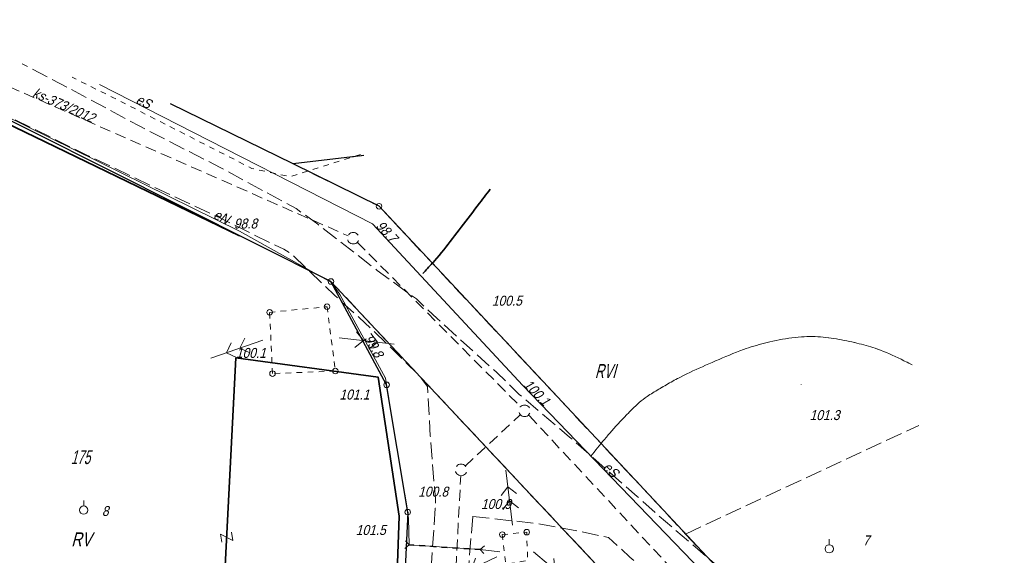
# Model space of a CAD drawing. Extents: x 6530721 to 6531385, y 5978377 to 5979143.
# Tile 135 of 146: x 6530948 to 6531037, y 5979078 to 5979127. Entities that reach past the tile are written whole.
import ezdxf

# ---------------------------------------------------------------- set-up
doc = ezdxf.new("R2010")
doc.units = 0
for name, pattern in [('AB_rokocin 2014-08-13 AC2004$0$0.5_0.5', [1, 0.5, -0.5]), ('AB_rokocin 2014-08-13 AC2004$0$1.0_0.5', [1.5, 1, -0.5]), ('AB_rokocin 2014-08-13 AC2004$0$1.5_0.5', [2, 1.5, -0.5]), ('AB_rokocin 2014-08-13 AC2004$0$ib05_500', [1, 0.5, -0.5]), ('AB_rokocin 2014-08-13 AC2004$0$l217_500', [2, 1.5, -0.5]), ('AB_rokocin 2014-08-13 AC2004$0$l219_500', [0])]:
    doc.linetypes.add(name, pattern=pattern)
for name, color, linetype, lineweight in [('AB-wymiarowa', 7, 'Continuous', 30), ('AB_rokocin 2014-08-13 AC2004$0$131-Punkt osnowy pomiarowej', 7, 'Continuous', 18), ('AB_rokocin 2014-08-13 AC2004$0$131-Punkt osnowy pomiarowej-Atr103', 7, 'Continuous', 18), ('AB_rokocin 2014-08-13 AC2004$0$202-Punkt graniczny stabilizowany trwale', 7, 'Continuous', 18), ('AB_rokocin 2014-08-13 AC2004$0$203-Punkt załamania granicy działki nie stabilizowany', 7, 'Continuous', 18), ('AB_rokocin 2014-08-13 AC2004$0$209-Opis konturu klasyfikacyjnego', 7, 'Continuous', 18), ('AB_rokocin 2014-08-13 AC2004$0$211-Nr działki', 7, 'Continuous', 18), ('AB_rokocin 2014-08-13 AC2004$0$217-Granica konturu klasyfikcyjnego', 7, 'Continuous', 18), ('AB_rokocin 2014-08-13 AC2004$0$219-Linia granicy', 7, 'Continuous', 18), ('AB_rokocin 2014-08-13 AC2004$0$510-Podpora jednosłupowa symb.-SEPOW', 7, 'Continuous', 18), ('AB_rokocin 2014-08-13 AC2004$0$512-Podpora wielosłupowa linia-SEPOW', 7, 'Continuous', 18), ('AB_rokocin 2014-08-13 AC2004$0$516-Kierunek linii eN-SEPOW', 7, 'Continuous', 18), ('AB_rokocin 2014-08-13 AC2004$0$518-Kierunek linii eW-SEPOW', 7, 'Continuous', 18), ('AB_rokocin 2014-08-13 AC2004$0$625-Punkt rzędnej przewodu-SEPOD', 7, 'Continuous', 18), ('AB_rokocin 2014-08-13 AC2004$0$625-Punkt rzędnej przewodu-SEPOD-Atr2', 7, 'Continuous', 18), ('AB_rokocin 2014-08-13 AC2004$0$811-Warstwica ciągła linia', 7, 'Continuous', 18), ('AB_rokocin 2014-08-13 AC2004$0$814-Warstwica pogrubiona linia', 7, 'Continuous', 18), ('AB_rokocin 2014-08-13 AC2004$0$951-Rów nie stanowiący działki', 7, 'Continuous', 18), ('AB_rokocin 2014-08-13 AC2004$0$991-Przehaczenie', 7, 'Continuous', 18), ('AB_rokocin 2014-08-13 AC2004$0$jezdnia (powierzchnia)', 7, 'Continuous', 18), ('AB_rokocin 2014-08-13 AC2004$0$ogrodzenie trwałe (linia)', 7, 'Continuous', 18), ('AB_rokocin 2014-08-13 AC2004$0$przepust (linia)', 7, 'Continuous', 18), ('AB_rokocin 2014-08-13 AC2004$0$przepust (linia) - symbol', 7, 'Continuous', 18), ('AB_rokocin 2014-08-13 AC2004$0$przewód elektroenergetyczny (linia)-SEPOD', 7, 'Continuous', 18), ('AB_rokocin 2014-08-13 AC2004$0$przewód elektroenergetyczny (linia)-SEPOD-Atr1', 7, 'Continuous', 18), ('AB_rokocin 2014-08-13 AC2004$0$przewód kanalizacyjny - projektowany (linia)-SK', 7, 'Continuous', 18), ('AB_rokocin 2014-08-13 AC2004$0$przewód kanalizacyjny - projektowany (linia)-SK-Atr1', 7, 'Continuous', 18), ('AB_rokocin 2014-08-13 AC2004$0$punkt wysokościowy naturalny', 7, 'Continuous', 18), ('AB_rokocin 2014-08-13 AC2004$0$punkt wysokościowy naturalny-Atr2', 7, 'Continuous', 18)]:
    doc.layers.add(name, color=color, linetype=linetype, lineweight=lineweight)
doc.styles.add('AB_rokocin 2014-08-13 AC2004$0$Standard', font='txt')
doc.linetypes.add('AB_rokocin 2014-08-13 AC2004$0$902-500', pattern='A,3.75,0,[1,ksztalty.shx,S=0.5,R=0,X=0,Y=0],3.75', length=7.5)

# ---------------------------------------------------------------- blocks, each defined once
blk = doc.blocks.new('AB_rokocin 2014-08-13 AC2004$0$131')
at = {"color": 0, "linetype": 'Continuous', "lineweight": 13}
blk.add_line((0, 0.375), (0, 0.875), dxfattribs=at)
blk.add_circle((0, 0), 0.375, dxfattribs=at)
blk = doc.blocks.new('AB_rokocin 2014-08-13 AC2004$0$991')
at = {"color": 0, "linetype": 'Continuous', "lineweight": 0}
for p, q in [((-0.375, 0.5), (0.375, 0.5)), ((-0.375, -0.5), (0.375, 0.5)), ((-0.375, -0.5), (0.375, -0.5))]:
    blk.add_line(p, q, dxfattribs=at)
blk = doc.blocks.new('AB_rokocin 2014-08-13 AC2004$0$PW01')
at = {"linetype": 'Continuous', "lineweight": 13}
h = blk.add_hatch(color=0, dxfattribs=at)
edge = h.paths.add_edge_path()
edge.add_arc((0, 0), 0.045, 0, 360)
blk = doc.blocks.new('AB_rokocin 2014-08-13 AC2004$0$510')
at = {"color": 0, "linetype": 'Continuous', "lineweight": 0}
blk.add_circle((0, 0), 0.25, dxfattribs=at)
blk = doc.blocks.new('AB_rokocin 2014-08-13 AC2004$0$518')
at = {"color": 0, "linetype": 'Continuous', "lineweight": 0}
for p, q in [((0.75, 0), (5.75, 0)), ((2.957, 0), (2.25, 0.707)), ((2.957, 0), (2.25, -0.707)), ((4.25, 0), (3.543, 0.707)), ((4.25, 0), (3.543, -0.707))]:
    blk.add_line(p, q, dxfattribs=at)
blk = doc.blocks.new('AB_rokocin 2014-08-13 AC2004$0$621')
at = {"linetype": 'Continuous', "lineweight": 0}
h = blk.add_hatch(color=0, dxfattribs=at)
edge = h.paths.add_edge_path()
edge.add_arc((0, 0), 0.05, 0, 360)
blk = doc.blocks.new('AB_rokocin 2014-08-13 AC2004$0$516')
at = {"color": 0, "linetype": 'Continuous', "lineweight": 0}
for p, q in [((0.75, 0), (5.75, 0)), ((3.25, 0), (2.543, 0.707)), ((3.25, 0), (2.543, -0.707))]:
    blk.add_line(p, q, dxfattribs=at)
blk = doc.blocks.new('AB_rokocin 2014-08-13 AC2004$0$IB05')
at = {"color": 0, "linetype": 'Continuous', "lineweight": 13}
for q in [(0.354, 0.354), (0.354, -0.354)]:
    blk.add_line((0, 0), q, dxfattribs=at)
blk = doc.blocks.new('AB_rokocin 2014-08-13 AC2004$0$203')
at = {"linetype": 'Continuous', "lineweight": 0}
h = blk.add_hatch(color=0, dxfattribs=at)
edge = h.paths.add_edge_path()
edge.add_arc((0, 0), 0.045, 0, 360)
blk = doc.blocks.new('AB_rokocin 2014-08-13 AC2004$0$202')
at = {"color": 0, "linetype": 'Continuous', "lineweight": 0}
blk.add_circle((0, 0), 0.25, dxfattribs=at)
blk = doc.blocks.new('AB_rokocin 2014-08-13 AC2004')
at = {"layer": 'AB_rokocin 2014-08-13 AC2004$0$217-Granica konturu klasyfikcyjnego', "color": 3, "linetype": 'AB_rokocin 2014-08-13 AC2004$0$l217_500', "lineweight": 18, "flags": 128}
for points in [[(6530936.01, 5979123.36), (6530976.35, 5979103.1)], [(6530936.01, 5979123.36), (6530976.35, 5979103.1)], [(6530961.861, 5979119.175), (6530972.93, 5979113.73)], [(6530961.861, 5979119.175), (6530972.93, 5979113.73)], [(6530972.93, 5979113.73), (6530979.325, 5979114.494)], [(6530972.93, 5979113.73), (6530979.325, 5979114.494)], [(6530972.93, 5979113.73), (6530980.7, 5979109.9)], [(6530972.93, 5979113.73), (6530980.7, 5979109.9)], [(6530980.7, 5979109.9), (6531008.4, 5979080.27)], [(6530976.35, 5979103.1), (6531000.71, 5979077.09)], [(6530976.35, 5979103.1), (6531000.71, 5979077.09)], [(6530976.35, 5979103.1), (6530981.38, 5979093.76)], [(6530976.35, 5979103.1), (6530981.38, 5979093.76)], [(6530981.38, 5979093.76), (6530983.29, 5979082.25)], [(6530981.38, 5979093.76), (6530983.29, 5979082.25)], [(6531008.4, 5979080.27), (6531029.46, 5979090.087)], [(6530982.74, 5979070.17), (6530983.29, 5979082.25)], [(6530982.74, 5979070.17), (6530983.29, 5979082.25)], [(6531008.4, 5979080.27), (6531033.375, 5979053.567)]]:
    blk.add_lwpolyline(points, dxfattribs=at)
at = {"layer": 'AB_rokocin 2014-08-13 AC2004$0$219-Linia granicy', "color": 92, "linetype": 'AB_rokocin 2014-08-13 AC2004$0$l219_500', "lineweight": 30, "flags": 128}
for points in [[(6530976.35, 5979103.1), (6530936.01, 5979123.36)], [(6530976.35, 5979103.1), (6530936.01, 5979123.36)], [(6530972.93, 5979113.73), (6530961.861, 5979119.175)], [(6530972.93, 5979113.73), (6530961.861, 5979119.175)], [(6530979.325, 5979114.494), (6530972.93, 5979113.73)], [(6530979.325, 5979114.494), (6530972.93, 5979113.73)], [(6530980.7, 5979109.9), (6530972.93, 5979113.73)], [(6530980.7, 5979109.9), (6530972.93, 5979113.73)], [(6531033.375, 5979053.562), (6530980.7, 5979109.9)], [(6531000.71, 5979077.09), (6530976.35, 5979103.1)], [(6531000.71, 5979077.09), (6530976.35, 5979103.1)], [(6530981.38, 5979093.76), (6530976.35, 5979103.1)], [(6530981.38, 5979093.76), (6530976.35, 5979103.1)], [(6530983.29, 5979082.25), (6530981.38, 5979093.76)], [(6530983.29, 5979082.25), (6530981.38, 5979093.76)], [(6530983.29, 5979082.25), (6530982.74, 5979070.17)], [(6530983.29, 5979082.25), (6530982.74, 5979070.17)]]:
    blk.add_lwpolyline(points, dxfattribs=at)
at = {"layer": 'AB_rokocin 2014-08-13 AC2004$0$512-Podpora wielosłupowa linia-SEPOW', "color": 7, "linetype": 'AB_rokocin 2014-08-13 AC2004$0$0.5_0.5', "lineweight": 18, "flags": 128}
for points in [[(6530970.81, 5979100.31), (6530976, 5979100.82)], [(6530976, 5979100.82), (6530976.75, 5979095)], [(6530971.07, 5979094.77), (6530970.81, 5979100.31)], [(6530976.75, 5979095), (6530971.07, 5979094.77)]]:
    blk.add_lwpolyline(points, dxfattribs=at)
blk.add_lwpolyline([(6530991.83, 5979080.22), (6530994.04, 5979080.44), (6530994.12, 5979077.87), (6530992.13, 5979077.55)], close=True, dxfattribs=at)
at = {"layer": 'AB_rokocin 2014-08-13 AC2004$0$811-Warstwica ciągła linia', "color": 32, "linetype": 'Continuous', "lineweight": 13, "flags": 128}
blk.add_lwpolyline([(6531028.874, 5979095.561), (6531028.76, 5979095.619), (6531028.57, 5979095.715), (6531028.4, 5979095.8), (6531028.381, 5979095.81), (6531028.12, 5979095.938), (6531027.859, 5979096.065), (6531027.598, 5979096.19), (6531027.335, 5979096.313), (6531027.072, 5979096.433), (6531026.807, 5979096.55), (6531026.54, 5979096.665), (6531026.272, 5979096.776), (6531026.002, 5979096.884), (6531025.75, 5979096.98), (6531025.73, 5979096.988), (6531025.527, 5979097.061), (6531025.322, 5979097.129), (6531025.117, 5979097.194), (6531024.911, 5979097.255), (6531024.704, 5979097.313), (6531024.496, 5979097.369), (6531024.288, 5979097.422), (6531024.079, 5979097.474), (6531023.869, 5979097.525), (6531023.68, 5979097.57), (6531023.659, 5979097.575), (6531023.426, 5979097.629), (6531023.194, 5979097.681), (6531022.961, 5979097.73), (6531022.727, 5979097.778), (6531022.494, 5979097.823), (6531022.26, 5979097.865), (6531022.026, 5979097.906), (6531021.791, 5979097.944), (6531021.555, 5979097.98), (6531021.34, 5979098.01), (6531021.319, 5979098.013), (6531021.075, 5979098.043), (6531020.83, 5979098.068), (6531020.585, 5979098.089), (6531020.34, 5979098.104), (6531020.094, 5979098.114), (6531019.848, 5979098.119), (6531019.603, 5979098.119), (6531019.358, 5979098.114), (6531019.113, 5979098.104), (6531018.89, 5979098.09), (6531018.869, 5979098.088), (6531018.58, 5979098.065), (6531018.291, 5979098.036), (6531018.004, 5979098.003), (6531017.716, 5979097.965), (6531017.429, 5979097.921), (6531017.142, 5979097.873), (6531016.856, 5979097.821), (6531016.57, 5979097.763), (6531016.284, 5979097.701), (6531016.02, 5979097.64), (6531015.999, 5979097.635), (6531015.756, 5979097.576), (6531015.515, 5979097.516), (6531015.275, 5979097.455), (6531015.035, 5979097.391), (6531014.797, 5979097.325), (6531014.559, 5979097.257), (6531014.323, 5979097.184), (6531014.088, 5979097.108), (6531013.853, 5979097.028), (6531013.64, 5979096.95), (6531013.62, 5979096.942), (6531013.301, 5979096.822), (6531012.984, 5979096.699), (6531012.668, 5979096.575), (6531012.353, 5979096.449), (6531012.039, 5979096.321), (6531011.726, 5979096.191), (6531011.414, 5979096.059), (6531011.102, 5979095.925), (6531010.791, 5979095.789), (6531010.5, 5979095.66), (6531010.48, 5979095.651), (6531010.195, 5979095.524), (6531009.911, 5979095.397), (6531009.626, 5979095.269), (6531009.343, 5979095.139), (6531009.06, 5979095.009), (6531008.777, 5979094.876), (6531008.496, 5979094.742), (6531008.216, 5979094.604), (6531007.938, 5979094.464), (6531007.68, 5979094.33), (6531007.661, 5979094.32), (6531007.516, 5979094.242), (6531007.372, 5979094.164), (6531007.228, 5979094.084), (6531007.085, 5979094.003), (6531006.942, 5979093.922), (6531006.8, 5979093.84), (6531006.658, 5979093.757), (6531006.516, 5979093.675), (6531006.374, 5979093.592), (6531006.25, 5979093.52), (6531006.231, 5979093.509), (6531006.098, 5979093.431), (6531005.964, 5979093.353), (6531005.831, 5979093.275), (6531005.698, 5979093.195), (6531005.565, 5979093.115), (6531005.433, 5979093.035), (6531005.302, 5979092.953), (6531005.171, 5979092.869), (6531005.041, 5979092.784), (6531004.93, 5979092.71), (6531004.912, 5979092.698), (6531004.731, 5979092.57), (6531004.554, 5979092.437), (6531004.382, 5979092.298), (6531004.213, 5979092.156), (6531004.047, 5979092.009), (6531003.885, 5979091.859), (6531003.724, 5979091.706), (6531003.566, 5979091.551), (6531003.41, 5979091.393), (6531003.27, 5979091.25), (6531003.255, 5979091.235), (6531003.06, 5979091.034), (6531002.866, 5979090.833), (6531002.672, 5979090.632), (6531002.48, 5979090.43), (6531002.289, 5979090.227), (6531002.1, 5979090.023), (6531001.913, 5979089.816), (6531001.728, 5979089.608), (6531001.546, 5979089.397), (6531001.38, 5979089.2), (6531001.366, 5979089.184), (6531001.211, 5979088.996), (6531001.056, 5979088.808), (6531000.9, 5979088.62), (6531000.745, 5979088.432), (6531000.59, 5979088.244), (6531000.435, 5979088.056), (6531000.28, 5979087.868), (6531000.126, 5979087.68), (6530999.971, 5979087.492), (6530999.83, 5979087.32)], dxfattribs=at)
at = {"layer": 'AB_rokocin 2014-08-13 AC2004$0$814-Warstwica pogrubiona linia', "color": 32, "linetype": 'Continuous', "lineweight": 35, "flags": 128}
blk.add_lwpolyline([(6530990.74, 5979111.434), (6530990.607, 5979111.266), (6530990.468, 5979111.087), (6530990.329, 5979110.907), (6530990.191, 5979110.727), (6530990.053, 5979110.547), (6530989.915, 5979110.367), (6530989.78, 5979110.19), (6530989.777, 5979110.186), (6530989.571, 5979109.916), (6530989.365, 5979109.646), (6530989.159, 5979109.376), (6530988.953, 5979109.106), (6530988.748, 5979108.835), (6530988.542, 5979108.565), (6530988.336, 5979108.295), (6530988.13, 5979108.025), (6530987.924, 5979107.756), (6530987.72, 5979107.49), (6530987.717, 5979107.486), (6530987.522, 5979107.231), (6530987.328, 5979106.975), (6530987.134, 5979106.719), (6530986.939, 5979106.464), (6530986.743, 5979106.21), (6530986.544, 5979105.957), (6530986.343, 5979105.707), (6530986.139, 5979105.46), (6530985.93, 5979105.216), (6530985.72, 5979104.98), (6530985.717, 5979104.976), (6530985.609, 5979104.859), (6530985.502, 5979104.741), (6530985.394, 5979104.624), (6530985.285, 5979104.507), (6530985.177, 5979104.391), (6530985.069, 5979104.274), (6530984.961, 5979104.157), (6530984.852, 5979104.04), (6530984.744, 5979103.923), (6530984.64, 5979103.81)], dxfattribs=at)
at = {"layer": 'AB_rokocin 2014-08-13 AC2004$0$951-Rów nie stanowiący działki', "color": 7, "linetype": 'AB_rokocin 2014-08-13 AC2004$0$0.5_0.5', "lineweight": 18, "flags": 128}
blk.add_lwpolyline([(6530979.011, 5979114.578), (6530972.64, 5979112.58), (6530969.21, 5979113.32), (6530956.64, 5979119.74), (6530952.967, 5979121.559)], dxfattribs=at)
at = {"layer": 'AB_rokocin 2014-08-13 AC2004$0$jezdnia (powierzchnia)', "color": 252, "linetype": 'AB_rokocin 2014-08-13 AC2004$0$1.5_0.5', "lineweight": 18, "flags": 128}
for points in [[(6530927.88, 5979125.83), (6530929.95, 5979126.08), (6530931.17, 5979125.9), (6530932.68, 5979125.71), (6530934.71, 5979124.9), (6530938.4, 5979122.96), (6530941.6, 5979120.92), (6530945.71, 5979118.75), (6530954.19, 5979114.59), (6530962.18, 5979110.77), (6530966.42, 5979108.79), (6530968.98, 5979107.53), (6530971.09, 5979106.48), (6530972.09, 5979106.03), (6530972.83, 5979105.53), (6530975.49, 5979102.98), (6530976.67, 5979101.85), (6530978.91, 5979099.84), (6530981.55, 5979097.33), (6530984.33, 5979094.59), (6530985.07, 5979093.62), (6530985.33, 5979089.13), (6530985.79, 5979083.41), (6530985.78, 5979082.6)], [(6531032.831, 5979058.635), (6531030.07, 5979061.01), (6531021.99, 5979067.99), (6531013.97, 5979075.07), (6531005.82, 5979082.05), (6531004.02, 5979083.67), (6530997.91, 5979089.03), (6530993.37, 5979092.89), (6530991.34, 5979094.86), (6530985.95, 5979099.74), (6530984.07, 5979101.52), (6530980.53, 5979104.1), (6530975.17, 5979108.27), (6530973.21, 5979109.69), (6530966.33, 5979113.41), (6530959.01, 5979117.17), (6530952.73, 5979120.55), (6530948.462, 5979122.766)], [(6530985.78, 5979082.6), (6530984.46, 5979063.44), (6530982.52, 5979039.61), (6530981.54, 5979013.49), (6530979.39, 5978979.44), (6530978.32, 5978955.43), (6530977.32, 5978924.35), (6530977.18, 5978898.97), (6530975.4, 5978882.76), (6530973.84, 5978878.32), (6530971.37, 5978876.16), (6530968.23, 5978875.09), (6530950.8, 5978875.6), (6530950.25, 5978872.17), (6530968.11, 5978871.47), (6530973.1, 5978871.84), (6530979.12, 5978872.07), (6530985.71, 5978871.57), (6530988.36, 5978870.67), (6531008.02, 5978871.57), (6531029.25, 5978872.87), (6531034.44, 5978873.09), (6531036.17, 5978871.36), (6531037.18, 5978869.25), (6531041.13, 5978844.83), (6531042.78, 5978824.44), (6531036.31, 5978809.51), (6531027.43, 5978796.52), (6531014.3, 5978782.64), (6530999.37, 5978764.06), (6530996.85, 5978762.8), (6530994.1, 5978762.43), (6530991.66, 5978762.96), (6530999.88, 5978750.96), (6531000.38, 5978752.27), (6531000.47, 5978755.1), (6531001.45, 5978757.52), (6531017.67, 5978780.17), (6531028.21, 5978793.19), (6531039.69, 5978808.37), (6531046.64, 5978824.27)], [(6530989.16, 5979081.85), (6530987.63, 5979063.19), (6530986.58, 5979039.58), (6530985.45, 5979012.64), (6530982.98, 5978979.44), (6530981.56, 5978955.09), (6530980.83, 5978923.93), (6530980.87, 5978899.07), (6530980.35, 5978882.41), (6530978.9, 5978876.34), (6530982.06, 5978874.54), (6530986.16, 5978874.22), (6531007.45, 5978874.91), (6531033.72, 5978876.67), (6531037.69, 5978874.7), (6531040.6, 5978870.17), (6531044.99, 5978845.52), (6531046.64, 5978824.27)], [(6530989.16, 5979081.85), (6530994.94, 5979081.22), (6530998.65, 5979080.54), (6531001.43, 5979079.94), (6531003.37, 5979078.19), (6531007.25, 5979074.62), (6531013.29, 5979069.02), (6531020.91, 5979061.96), (6531027.15, 5979056.35), (6531031.54, 5979052.31), (6531033.45, 5979050.49), (6531033.737, 5979050.183)]]:
    blk.add_lwpolyline(points, dxfattribs=at)
at = {"layer": 'AB_rokocin 2014-08-13 AC2004$0$ogrodzenie trwałe (linia)', "color": 252, "linetype": 'AB_rokocin 2014-08-13 AC2004$0$902-500', "lineweight": 35, "flags": 128}
blk.add_lwpolyline([(6530968.1, 5979107.23), (6530935.74, 5979122.88), (6530932.64, 5979121.91), (6530928.81, 5979120.41), (6530925.24, 5979084.31), (6530921.69, 5979046.3), (6530921.31, 5979043.38), (6530920.82, 5979037.05), (6530919.99, 5979028.18), (6530919.19, 5979020.84), (6530919.1, 5979019.79), (6530918.15, 5979011.23), (6530917.81, 5979007.61), (6530917.39, 5979003.59), (6530917, 5978995.92), (6530916.88, 5978994.88)], dxfattribs=at)
blk.add_lwpolyline([(6530951.38, 5979044.35), (6530951.73, 5979052.07), (6530951.86, 5979054.17), (6530952.07, 5979057.95), (6530964.88, 5979062.81), (6530966.08, 5979063.27), (6530967.76, 5979096.19), (6530980.62, 5979094.44), (6530982.53, 5979081.88), (6530981.52, 5979053.96), (6530981.27, 5979049.57), (6530980.92, 5979039.43), (6530980.88, 5979038.36), (6530980.69, 5979034.28), (6530950.86, 5979036.17)], close=True, dxfattribs=at)
at = {"layer": 'AB_rokocin 2014-08-13 AC2004$0$przepust (linia)', "color": 7, "linetype": 'AB_rokocin 2014-08-13 AC2004$0$ib05_500', "lineweight": 35, "flags": 128}
blk.add_lwpolyline([(6530989.84, 5979078.87), (6530983.41, 5979079.28)], dxfattribs=at)
at = {"layer": 'AB_rokocin 2014-08-13 AC2004$0$przewód elektroenergetyczny (linia)-SEPOD', "color": 1, "linetype": 'Continuous', "lineweight": 18, "flags": 128}
for points in [[(6530922.88, 5979073.87), (6530924.43, 5979091.01), (6530925.73, 5979106.38), (6530926.53, 5979120.08), (6530935.99, 5979123.47), (6530968.09, 5979107.64), (6530976.4, 5979103), (6530977.16, 5979101.91), (6530981.28, 5979094.37), (6530983.35, 5979081.68), (6530983.41, 5979079.28), (6530989.84, 5979078.87), (6530991.61, 5979078.66)], [(6530955.452, 5979120.893), (6530966.83, 5979115.08), (6530980.11, 5979108.3), (6530993.68, 5979093.71), (6531009.03, 5979077.78), (6531024.07, 5979061.64), (6531033.593, 5979051.528)]]:
    blk.add_lwpolyline(points, dxfattribs=at)
at = {"layer": 'AB_rokocin 2014-08-13 AC2004$0$przewód kanalizacyjny - projektowany (linia)-SK', "color": 32, "linetype": 'AB_rokocin 2014-08-13 AC2004$0$1.0_0.5', "lineweight": 18, "flags": 128}
for points in [[(6530933.534, 5979126.768), (6530977.92, 5979107.22)], [(6530978.73, 5979106.65), (6530993.43, 5979091.83)], [(6530988.47, 5979086.4), (6530993.41, 5979091)], [(6530994.26, 5979090.97), (6531033.932, 5979048.37)], [(6530986.5, 5979054.8), (6530988.08, 5979085.56)]]:
    blk.add_lwpolyline(points, dxfattribs=at)
for points in [[(6530978.68, 5979106.59), (6530978.59, 5979106.53), (6530978.48, 5979106.5), (6530978.37, 5979106.49), (6530978.27, 5979106.5), (6530978.16, 5979106.53), (6530978.07, 5979106.59), (6530977.98, 5979106.66), (6530977.92, 5979106.75), (6530977.87, 5979106.84), (6530977.85, 5979106.95), (6530977.85, 5979107.06), (6530977.87, 5979107.17), (6530977.92, 5979107.27), (6530977.98, 5979107.36), (6530978.06, 5979107.43), (6530978.15, 5979107.49), (6530978.26, 5979107.52), (6530978.37, 5979107.53), (6530978.47, 5979107.52), (6530978.58, 5979107.49), (6530978.67, 5979107.43), (6530978.76, 5979107.36), (6530978.82, 5979107.27), (6530978.87, 5979107.18), (6530978.89, 5979107.07), (6530978.89, 5979106.96), (6530978.87, 5979106.85), (6530978.82, 5979106.75), (6530978.76, 5979106.66)], [(6530994.16, 5979090.99), (6530994.07, 5979090.93), (6530993.96, 5979090.9), (6530993.85, 5979090.89), (6530993.75, 5979090.9), (6530993.64, 5979090.93), (6530993.55, 5979090.99), (6530993.46, 5979091.06), (6530993.4, 5979091.15), (6530993.35, 5979091.24), (6530993.33, 5979091.35), (6530993.33, 5979091.46), (6530993.35, 5979091.57), (6530993.4, 5979091.67), (6530993.46, 5979091.76), (6530993.54, 5979091.83), (6530993.63, 5979091.89), (6530993.74, 5979091.92), (6530993.85, 5979091.93), (6530993.95, 5979091.92), (6530994.06, 5979091.89), (6530994.15, 5979091.83), (6530994.24, 5979091.76), (6530994.3, 5979091.67), (6530994.35, 5979091.58), (6530994.37, 5979091.47), (6530994.37, 5979091.36), (6530994.35, 5979091.25), (6530994.3, 5979091.15), (6530994.24, 5979091.06)], [(6530988.42, 5979085.64), (6530988.33, 5979085.58), (6530988.22, 5979085.55), (6530988.11, 5979085.54), (6530988.01, 5979085.55), (6530987.9, 5979085.58), (6530987.81, 5979085.64), (6530987.72, 5979085.71), (6530987.66, 5979085.8), (6530987.61, 5979085.89), (6530987.59, 5979086), (6530987.59, 5979086.11), (6530987.61, 5979086.22), (6530987.66, 5979086.32), (6530987.72, 5979086.41), (6530987.8, 5979086.48), (6530987.89, 5979086.54), (6530988, 5979086.57), (6530988.11, 5979086.58), (6530988.21, 5979086.57), (6530988.32, 5979086.54), (6530988.41, 5979086.48), (6530988.5, 5979086.41), (6530988.56, 5979086.32), (6530988.61, 5979086.23), (6530988.63, 5979086.12), (6530988.63, 5979086.01), (6530988.61, 5979085.9), (6530988.56, 5979085.8), (6530988.5, 5979085.71)]]:
    blk.add_lwpolyline(points, close=True, dxfattribs=at)
at = {"layer": 'AB_rokocin 2014-08-13 AC2004$0$131-Punkt osnowy pomiarowej', "color": 7, "linetype": 'Continuous', "lineweight": 18}
for p in [(6530954.01, 5979082.43), (6531021.37, 5979078.93)]:
    blk.add_blockref('AB_rokocin 2014-08-13 AC2004$0$131', p, dxfattribs=at)
at = {"layer": 'AB_rokocin 2014-08-13 AC2004$0$202-Punkt graniczny stabilizowany trwale', "color": 7, "linetype": 'Continuous', "lineweight": 18, "rotation": 171.887}
for p in [(6530980.7, 5979109.9), (6530976.35, 5979103.1), (6530981.38, 5979093.76), (6530983.29, 5979082.25)]:
    blk.add_blockref('AB_rokocin 2014-08-13 AC2004$0$202', p, dxfattribs=at)
at = {"layer": 'AB_rokocin 2014-08-13 AC2004$0$203-Punkt załamania granicy działki nie stabilizowany', "color": 7, "linetype": 'Continuous', "lineweight": 18, "rotation": 171.887}
blk.add_blockref('AB_rokocin 2014-08-13 AC2004$0$203', (6530972.93, 5979113.73), dxfattribs=at)
at = {"layer": 'AB_rokocin 2014-08-13 AC2004$0$510-Podpora jednosłupowa symb.-SEPOW', "color": 7, "linetype": 'Continuous', "lineweight": 18}
for p in [(6530976, 5979100.82), (6530970.81, 5979100.31), (6530971.07, 5979094.77), (6530976.75, 5979095), (6530991.83, 5979080.22), (6530994.04, 5979080.44)]:
    blk.add_blockref('AB_rokocin 2014-08-13 AC2004$0$510', p, dxfattribs=at)
at = {"layer": 'AB_rokocin 2014-08-13 AC2004$0$516-Kierunek linii eN-SEPOW', "color": 7, "linetype": 'Continuous', "lineweight": 18}
for p, rotation in [((6530992.02, 5979078.54), 205.469), ((6530994.08, 5979079.14), 319.975)]:
    blk.add_blockref('AB_rokocin 2014-08-13 AC2004$0$516', p, dxfattribs=dict(at, rotation=rotation))
at = {"layer": 'AB_rokocin 2014-08-13 AC2004$0$518-Kierunek linii eW-SEPOW', "color": 7, "linetype": 'Continuous', "lineweight": 18}
for p, rotation in [((6530970.92, 5979098.05), 199.195), ((6530976.35, 5979098.1), 353.287), ((6530992.86, 5979080.33), 97.05799999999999)]:
    blk.add_blockref('AB_rokocin 2014-08-13 AC2004$0$518', p, dxfattribs=dict(at, rotation=rotation))
at = {"layer": 'AB_rokocin 2014-08-13 AC2004$0$625-Punkt rzędnej przewodu-SEPOD', "color": 1, "linetype": 'Continuous', "lineweight": 18}
for p in [(6530980.11, 5979108.3), (6530981.28, 5979094.37), (6530993.68, 5979093.71), (6530993.68, 5979093.71)]:
    blk.add_blockref('AB_rokocin 2014-08-13 AC2004$0$621', p, dxfattribs=at)
at = {"layer": 'AB_rokocin 2014-08-13 AC2004$0$991-Przehaczenie', "color": 7, "linetype": 'Continuous', "lineweight": 18, "rotation": 279.7129999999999}
blk.add_blockref('AB_rokocin 2014-08-13 AC2004$0$991', (6530966.93, 5979079.98), dxfattribs=at)
at = {"layer": 'AB_rokocin 2014-08-13 AC2004$0$przepust (linia) - symbol', "color": 7, "linetype": 'Continuous', "lineweight": 35}
for p, rotation in [((6530983.41, 5979079.28), 176.3519999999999), ((6530989.84, 5979078.87), 356.352)]:
    blk.add_blockref('AB_rokocin 2014-08-13 AC2004$0$IB05', p, dxfattribs=dict(at, rotation=rotation))
at = {"layer": 'AB_rokocin 2014-08-13 AC2004$0$punkt wysokościowy naturalny', "color": 7, "linetype": 'Continuous', "lineweight": 13}
for p in [(6530968.1, 5979107.23), (6530989.47, 5979100.48), (6530967.76, 5979096.19), (6530980.62, 5979094.44), (6531018.83, 5979093.78), (6530985.78, 5979082.6), (6530982.53, 5979081.88), (6530989.16, 5979081.85)]:
    blk.add_blockref('AB_rokocin 2014-08-13 AC2004$0$PW01', p, dxfattribs=at)
at = {"layer": 'AB_rokocin 2014-08-13 AC2004$0$131-Punkt osnowy pomiarowej-Atr103', "color": 7, "linetype": 'ByBlock', "lineweight": 20, "style": 'AB_rokocin 2014-08-13 AC2004$0$Standard', "oblique": 15, "width": 0.9}
for s, p in [('8', (6530955.66, 5979081.9)), ('7', (6531024.41, 5979079.24))]:
    blk.add_text(s, height=0.9, dxfattribs=at).set_placement(p)
at = {"layer": 'AB_rokocin 2014-08-13 AC2004$0$209-Opis konturu klasyfikacyjnego', "color": 3, "linetype": 'Continuous', "lineweight": 20, "style": 'AB_rokocin 2014-08-13 AC2004$0$Standard', "oblique": 15}
for s, width, p in [('RVI', 0.673, (6531000.2, 5979094.38)), ('RV', 0.785, (6530952.89, 5979079.17))]:
    blk.add_text(s, height=1.25, dxfattribs=dict(at, width=width)).set_placement(p)
at = {"layer": 'AB_rokocin 2014-08-13 AC2004$0$211-Nr działki', "color": 92, "linetype": 'Continuous', "lineweight": 30, "style": 'AB_rokocin 2014-08-13 AC2004$0$Standard', "oblique": 15, "width": 0.626}
blk.add_text('175', height=1.25, dxfattribs=at).set_placement((6530952.85, 5979086.59))
at = {"layer": 'AB_rokocin 2014-08-13 AC2004$0$625-Punkt rzędnej przewodu-SEPOD-Atr2', "color": 1, "linetype": 'ByBlock', "lineweight": 20, "style": 'AB_rokocin 2014-08-13 AC2004$0$Standard', "oblique": 15, "width": 0.9}
for s, rotation, p in [('98.7', 313.702, (6530980.34, 5979108.07)), ('99.8', 299.43, (6530979.32, 5979097.97)), ('100.1', 314.745, (6530993.68, 5979093.71))]:
    blk.add_text(s, height=0.9, rotation=rotation, dxfattribs=at).set_placement(p)
at = {"layer": 'AB_rokocin 2014-08-13 AC2004$0$przewód elektroenergetyczny (linia)-SEPOD-Atr1', "color": 1, "linetype": 'ByBlock', "lineweight": 20, "style": 'AB_rokocin 2014-08-13 AC2004$0$Standard', "oblique": 15, "width": 0.9}
for s, rotation, p in [('eS', 333.73, (6530958.64, 5979119.26)), ('eN', 335.071, (6530965.65, 5979108.84)), ('eS', 314.746, (6531000.86, 5979086.25))]:
    blk.add_text(s, height=0.9, rotation=rotation, dxfattribs=at).set_placement(p)
at = {"layer": 'AB_rokocin 2014-08-13 AC2004$0$przewód kanalizacyjny - projektowany (linia)-SK-Atr1', "color": 34, "linetype": 'ByBlock', "lineweight": 20, "style": 'AB_rokocin 2014-08-13 AC2004$0$Standard', "oblique": 15, "width": 0.9}
blk.add_text('ks-373/2012', height=0.9, rotation=336.231, dxfattribs=at).set_placement((6530949.31, 5979119.82))
at = {"layer": 'AB_rokocin 2014-08-13 AC2004$0$punkt wysokościowy naturalny-Atr2', "color": 252, "linetype": 'ByBlock', "lineweight": 20, "style": 'AB_rokocin 2014-08-13 AC2004$0$Standard', "oblique": 15, "width": 0.9}
for s, p in [('98.8', (6530967.58, 5979107.89)), ('100.5', (6530990.89, 5979100.91)), ('100.1', (6530967.76, 5979096.19)), ('101.1', (6530977.12, 5979092.43)), ('101.3', (6531019.6, 5979090.57)), ('100.8', (6530984.23, 5979083.65)), ('100.9', (6530989.91, 5979082.53)), ('101.5', (6530978.59, 5979080.18))]:
    blk.add_text(s, height=0.9, dxfattribs=at).set_placement(p)

msp = doc.modelspace()

# ---------------------------------------------------------------- block references
at = {"layer": 'AB-wymiarowa'}
msp.add_blockref('AB_rokocin 2014-08-13 AC2004', (0, 0), dxfattribs=at)

doc.saveas('drawing.dxf')
